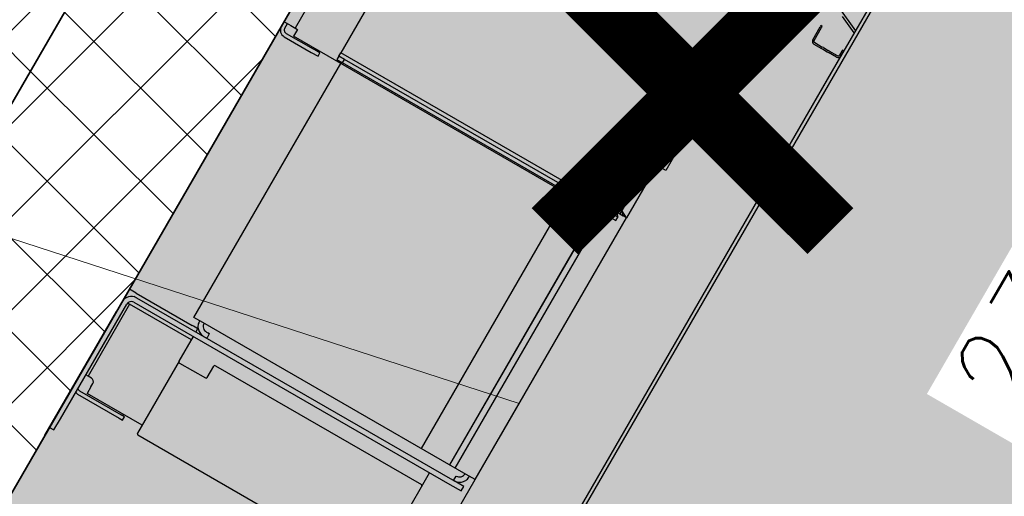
# Model space of a CAD drawing. Header units: millimetres. Extents: x 558 to 24471, y -5755 to 7551.
# Tile 7 of 36: x 23231 to 23307, y 6757 to 6794. Entities that reach past the tile are written whole.
import ezdxf

# ---------------------------------------------------------------- set-up
doc = ezdxf.new("R2010")
doc.units = ezdxf.units.MM
doc.layers.add('K_Dzwig', color=10, linetype='Continuous')
for name, color, linetype, lineweight in [('K_Grube', 4, 'Continuous', 35), ('K_Kreskowanie', 8, 'Continuous', 5), ('K_Opis_zmienny', 2, 'Continuous', 13), ('K_Wyburzenia', 8, 'Continuous', 5), ('K_Wymiarowanie', 84, 'Continuous', 13)]:
    doc.layers.add(name, color=color, linetype=linetype, lineweight=lineweight)
doc.styles.add('Zwykły 50', font='romans.shx', dxfattribs={"width": 0.8, "oblique": 10, "height": 7.5})
doc.dimstyles.new('Skala_50', dxfattribs={"dimtxt": 7.5, "dimasz": 1, "dimexe": 1.25, "dimexo": 0.625, "dimgap": 3, "dimtad": 1, "dimdec": 1, "dimlfac": 10, "dimrnd": 0.5, "dimdsep": 46, "dimtxsty": 'Zwykły 50', "dimblk": 'Wymiar', "dimcen": 2.5, "dimse1": 1, "dimse2": 1, "dimazin": 0, "dimtfac": 1, "dimtdec": 1, "dimtix": 1, "dimtmove": 0, "dimatfit": 3, "dimfxl": 1, "dimtfill": 1, "dimarcsym": 0})
pattern_1 = [(45, (2962.861, -2454.189), (-3.5921024, 3.5921024), []), (135, (2962.861, -2454.189), (-3.5921024, -3.5921024), [])]

# ---------------------------------------------------------------- blocks, each defined once
blk = doc.blocks.new('kabina')
at = {"layer": 'K_Dzwig'}
for p, q in [((17788.308, -7356.877), (17788.308, -7159.852)), ((17788.008, -7171.952), (17788.008, -7256.652)), ((17786.096, -7251.497), (17788.008, -7252.363)), ((17788.008, -7252.563), (17786.582, -7251.914)), ((17785.628, -7253.352), (17785.508, -7253.352)), ((17785.508, -7253.352), (17785.508, -7253.452)), ((17785.628, -7253.452), (17785.628, -7253.352)), ((17785.508, -7254.612), (17785.508, -7253.452)), ((17785.628, -7254.612), (17785.628, -7253.452)), ((17788.008, -7254.152), (17787.888, -7254.152)), ((17787.888, -7254.152), (17787.888, -7254.252)), ((17785.748, -7254.732), (17786.418, -7254.732)), ((17785.748, -7254.852), (17786.418, -7254.852)), ((17786.517, -7254.732), (17786.418, -7254.732)), ((17786.418, -7254.852), (17786.517, -7254.852)), ((17786.517, -7254.732), (17786.939, -7254.732)), ((17786.517, -7254.852), (17786.939, -7254.852)), ((17787.039, -7254.732), (17786.939, -7254.732)), ((17786.939, -7254.852), (17787.039, -7254.852)), ((17787.768, -7254.732), (17787.039, -7254.732)), ((17787.768, -7254.852), (17787.039, -7254.852)), ((17787.888, -7254.252), (17787.888, -7254.612)), ((17788.008, -7254.612), (17788.008, -7356.877)), ((17750.558, -7255.752), (17750.558, -7273.752)), ((17754.558, -7255.852), (17754.558, -7273.652)), ((17779.358, -7256.152), (17779.358, -7273.352)), ((17779.958, -7255.852), (17779.958, -7273.652)), ((17788.008, -7256.652), (17788.008, -7258.602)), ((17779.983, -7260.402), (17779.983, -7269.302)), ((17780.748, -7260.702), (17779.983, -7260.702)), ((17780.748, -7260.702), (17780.748, -7264.052)), ((17782.818, -7264.052), (17786.158, -7264.052)), ((17782.818, -7264.352), (17782.818, -7264.052)), ((17786.158, -7264.052), (17786.158, -7265.652)), ((17781.048, -7264.102), (17782.818, -7264.102)), ((17781.048, -7264.352), (17782.818, -7264.352)), ((17782.818, -7265.352), (17781.048, -7265.352)), ((17782.818, -7265.652), (17782.818, -7265.352)), ((17780.748, -7265.652), (17780.748, -7269.002)), ((17786.158, -7265.652), (17782.818, -7265.652)), ((17780.748, -7269.002), (17779.983, -7269.002)), ((17749.568, -7273.752), (17750.168, -7273.752)), ((17749.868, -7274.152), (17749.868, -7273.752)), ((17750.168, -7273.752), (17750.768, -7273.752)), ((17750.768, -7273.752), (17750.768, -7274.352)), ((17779.058, -7273.652), (17754.558, -7273.652)), ((17754.558, -7273.952), (17754.558, -7273.652)), ((17779.058, -7273.652), (17779.358, -7273.952)), ((17779.058, -7273.652), (17779.358, -7273.652)), ((17779.158, -7273.752), (17779.158, -7273.652)), ((17779.958, -7273.652), (17779.358, -7273.352)), ((17779.658, -7273.652), (17779.358, -7273.352)), ((17779.358, -7273.352), (17779.358, -7273.652)), ((17779.358, -7273.652), (17779.658, -7273.652)), ((17779.958, -7273.652), (17779.658, -7273.652)), ((17779.958, -7293.267), (17779.958, -7273.652)), ((17750.168, -7274.452), (17752.568, -7274.452)), ((17775.358, -7274.352), (17750.768, -7274.352)), ((17753.168, -7274.452), (17752.568, -7274.452)), ((17753.168, -7274.752), (17753.168, -7274.452)), ((17754.558, -7273.952), (17754.558, -7274.252)), ((17755.058, -7273.952), (17754.558, -7273.952)), ((17754.558, -7274.252), (17755.058, -7274.252)), ((17754.958, -7296.952), (17754.958, -7274.352)), ((17755.058, -7274.252), (17755.058, -7273.952)), ((17778.858, -7273.952), (17755.058, -7273.952)), ((17778.858, -7274.252), (17755.058, -7274.252)), ((17759.408, -7274.352), (17759.408, -7274.363)), ((17775.183, -7296.952), (17775.183, -7274.352)), ((17775.358, -7274.352), (17775.358, -7274.252)), ((17777.688, -7296.952), (17777.688, -7274.252)), ((17777.703, -7296.952), (17777.703, -7274.252)), ((17778.183, -7296.952), (17778.183, -7274.252)), ((17779.358, -7273.952), (17778.858, -7273.952)), ((17778.858, -7273.952), (17778.858, -7274.252)), ((17778.858, -7274.252), (17779.358, -7274.252)), ((17779.358, -7274.252), (17779.358, -7273.952)), ((17750.168, -7274.752), (17752.568, -7274.752)), ((17752.568, -7274.752), (17753.168, -7274.752)), ((17779.958, -7296.952), (17779.958, -7290.177)), ((17755.758, -7296.952), (17754.958, -7296.952)), ((17779.158, -7296.952), (17755.758, -7296.952)), ((17779.958, -7296.952), (17779.158, -7296.952)), ((17779.958, -7306.952), (17779.958, -7296.952)), ((17750.168, -7297.552), (17749.568, -7297.552)), ((17750.168, -7297.552), (17755.158, -7297.552)), ((17750.368, -7297.852), (17750.168, -7297.852)), ((17750.168, -7297.852), (17750.368, -7297.852)), ((17750.368, -7297.852), (17778.458, -7297.852)), ((17755.258, -7297.552), (17755.158, -7297.552)), ((17755.558, -7297.552), (17755.258, -7297.552)), ((17755.658, -7297.552), (17755.558, -7297.552)), ((17755.658, -7297.852), (17755.658, -7297.552)), ((17756.358, -7297.452), (17756.629, -7297.452)), ((17779.458, -7297.852), (17778.458, -7297.852)), ((17778.558, -7297.852), (17778.558, -7297.452)), ((17779.458, -7298.252), (17779.458, -7297.852)), ((17749.574, -7298.552), (17749.568, -7298.552)), ((17749.968, -7308.852), (17749.968, -7298.652)), ((17750.168, -7298.552), (17749.981, -7298.552)), ((17750.168, -7298.552), (17750.168, -7304.952)), ((17755.658, -7298.552), (17750.168, -7298.552)), ((17750.368, -7298.252), (17778.458, -7298.252)), ((17755.658, -7300.452), (17755.658, -7298.252)), ((17776.658, -7306.352), (17776.658, -7298.252)), ((17778.458, -7298.252), (17779.458, -7298.252)), ((17749.568, -7310.552), (17749.568, -7299.552)), ((17758.158, -7300.452), (17758.158, -7299.452)), ((17758.258, -7299.352), (17776.558, -7299.352)), ((17755.658, -7300.452), (17755.658, -7306.852)), ((17755.758, -7300.552), (17758.058, -7300.552)), ((17750.168, -7304.952), (17749.968, -7304.952)), ((17750.468, -7304.952), (17750.168, -7304.952)), ((17750.768, -7305.552), (17750.768, -7305.252)), ((17750.768, -7305.552), (17750.768, -7306.152)), ((17750.168, -7306.252), (17753.858, -7306.252)), ((17755.658, -7306.152), (17750.768, -7306.152)), ((17754.158, -7306.252), (17753.858, -7306.252)), ((17754.158, -7306.552), (17754.158, -7306.252)), ((17750.051, -7306.54), (17749.968, -7306.517)), ((17750.168, -7306.552), (17750.051, -7306.54)), ((17750.168, -7306.552), (17753.858, -7306.552)), ((17753.858, -7306.552), (17754.158, -7306.552)), ((17755.758, -7306.952), (17777.258, -7306.952)), ((17749.968, -7309.852), (17749.968, -7308.852)), ((17749.568, -7309.852), (17749.968, -7309.852))]:
    blk.add_line(p, q, dxfattribs=at)
for centre, radius, start, end in [((17785.748, -7254.612), 0.24, 180, 270), ((17785.748, -7254.612), 0.12, 180, 270), ((17787.768, -7254.612), 0.12, 270, 0), ((17787.768, -7254.612), 0.24, 270, 0), ((17781.048, -7263.802), 0.3, 180, 270), ((17781.048, -7264.052), 0.3, 180, 270), ((17781.048, -7265.652), 0.3, 90, 180), ((17779.208, -7273.502), 0.212, 45, 225), ((17750.168, -7274.152), 0.6, 180, 270), ((17750.168, -7274.152), 0.3, 180, 270), ((17750.368, -7298.652), 0.8, 90, 180), ((17750.368, -7298.652), 0.4, 90, 180), ((17758.258, -7299.452), 0.1, 90, 180), ((17776.558, -7299.452), 0.1, 0, 90), ((17755.758, -7300.452), 0.1, 180, 270), ((17758.058, -7300.452), 0.1, 270, 0), ((17750.468, -7305.252), 0.3, 0, 90), ((17750.168, -7305.952), 0.3, 228.18968, 270), ((17755.758, -7306.852), 0.1, 180, 270)]:
    blk.add_arc(centre, radius, start, end, dxfattribs=at)
for points in [[(17755.458, -7296.952), (17755.472, -7297.07), (17755.499, -7297.306), (17755.707, -7297.603), (17756.004, -7297.811), (17756.24, -7297.838), (17756.358, -7297.852)], [(17755.858, -7296.952), (17755.866, -7297.017), (17755.881, -7297.148), (17755.996, -7297.314), (17756.161, -7297.429), (17756.292, -7297.444), (17756.358, -7297.452)], [(17778.558, -7297.852), (17778.676, -7297.838), (17778.912, -7297.811), (17779.209, -7297.603), (17779.417, -7297.306), (17779.444, -7297.07), (17779.458, -7296.952)], [(17778.558, -7297.452), (17778.624, -7297.444), (17778.755, -7297.429), (17778.92, -7297.314), (17779.035, -7297.148), (17779.05, -7297.017), (17779.058, -7296.952)], [(17756.629, -7297.852), (17756.629, -7297.838), (17756.629, -7297.811), (17756.629, -7297.603), (17756.629, -7297.452), (17756.629, -7297.452), (17756.493, -7297.452)]]:
    blk.add_open_spline(points, degree=3, dxfattribs=at)
blk = doc.blocks.new('Wymiar')
for p, q in [((0, -5), (0, 5)), ((-3.75, 0), (3.75, 0))]:
    blk.add_line(p, q)
at = {"const_width": 0.5}
blk.add_lwpolyline([(-1.768, -1.768), (1.768, 1.768)], dxfattribs=at)
blk = doc.blocks.new('*D711')
at = {"layer": 'Defpoints', "color": 0}
for p in [(23337.256, 6890.357), (23221.256, 6689.439), (23258.066, 6668.187)]:
    blk.add_point(p, dxfattribs=at)
at = {"layer": 'K_Wymiarowanie', "color": 0, "lineweight": -2, "ltscale": 5}
blk.add_line((23373.566, 6868.239), (23258.566, 6669.053), dxfattribs=at)
at = {"layer": 'K_Wymiarowanie', "color": 0, "linetype": 'ByBlock', "lineweight": -2}
for p, rotation in [((23374.066, 6869.105), 60.00000000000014), ((23258.066, 6668.187), 240.0000000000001)]:
    blk.add_blockref('Wymiar', p, dxfattribs=dict(at, rotation=rotation))
at = {"layer": 'K_Wymiarowanie', "color": 0, "ltscale": 5, "insert": (23310.22, 6772.021), "char_height": 7.5, "attachment_point": 5, "rotation": 60, "style": 'Zwykły 50', "bg_fill": 3, "box_fill_scale": 1.1, "bg_fill_color": 256, "bg_fill_true_color": 13158600, "bg_fill_transparency": 0}
blk.add_mtext('2320', dxfattribs=at)

msp = doc.modelspace()

# ---------------------------------------------------------------- hatches: boundary and pattern name
at = {"layer": 'K_Kreskowanie', "ltscale": 5}
h = msp.add_hatch(dxfattribs=at)
h.set_pattern_fill('ANSI37', color=256, scale=1.6)
h.set_pattern_definition(pattern_1)
h.paths.add_polyline_path([(23007.059, 7098.317), (22767.559, 6683.491), (22861.955, 6628.991), (22866.955, 6637.651), (22827.984, 6660.151), (22841.984, 6684.4), (22808.209, 6703.9), (22875.301, 6820.107), (22954.976, 6774.107), (22959.976, 6782.767), (22880.301, 6828.767), (23028.709, 7085.817), (23106.652, 7040.817), (23041.652, 6928.234), (23050.312, 6923.234), (23115.312, 7035.817), (23193.254, 6990.817), (23128.254, 6878.234), (23136.914, 6873.234), (23201.914, 6985.817), (23298.909, 6929.817), (23164.909, 6697.722), (23052.326, 6762.722), (22951.826, 6588.651), (22944.898, 6592.651), (22939.898, 6583.991), (22962.414, 6570.991), (22967.414, 6579.651), (22960.486, 6583.651), (22994.986, 6643.407), (23073.795, 6597.907), (23039.295, 6538.151), (23028.036, 6544.651), (23023.036, 6535.991), (23094.05, 6494.991), (23099.05, 6503.651), (23047.955, 6533.151), (23087.455, 6601.567), (23047.618, 6624.567), (23103.618, 6721.562), (23170.302, 6683.062), (23309.302, 6923.817), (23369.923, 6888.817), (23389.923, 6923.458), (23179.479, 7044.958), (23206.479, 7091.723), (23171.838, 7111.723), (23144.838, 7064.958), (23008.872, 7143.458), (22988.872, 7108.817), (23007.059, 7098.317)], is_closed=False)
h.paths.add_polyline_path([(23038.957, 6629.567), (22999.986, 6652.067), (23055.986, 6749.062), (23094.957, 6726.562), (23038.957, 6629.567)], is_closed=False, flags=16)
h.paths.add_polyline_path([(22803.209, 6695.24), (22828.324, 6680.74), (22819.324, 6665.151), (22794.209, 6679.651), (22803.209, 6695.24)], is_closed=False, flags=16)
h = msp.add_hatch(dxfattribs=at)
h.set_pattern_fill('ANSI37', color=256, scale=1.6)
h.set_pattern_definition(pattern_1)
h.paths.add_polyline_path([(23314.792, 6903.327), (23362.423, 6875.827), (23369.923, 6888.817), (23309.302, 6923.817), (23170.302, 6683.062), (23350.435, 6579.062), (23489.435, 6819.817), (23467.784, 6832.317), (23460.284, 6819.327), (23468.944, 6814.327), (23352.944, 6613.409), (23198.792, 6702.409), (23314.792, 6903.327)], is_closed=False)
at = {"layer": 'K_Wyburzenia'}
h = msp.add_hatch(dxfattribs=at)
h.set_pattern_fill('AR-CONC', color=256, scale=0.05)
h.set_pattern_definition([(50, (21774.1485, 10065.275), (9.109233, -0.796954), [0.9525, -10.4775]), (355, (21774.1485, 10065.275), (-1.76217, 9.552842), [0.762, -8.38203]), (100.45144, (21774.908, 10065.209), (7.347062, 8.755888), [0.8095, -8.904512]), (46.1842, (21774.148, 10067.815), (13.553952, -2.102116), [1.42875, -15.71625]), (96.63556, (21775.278, 10067.64), (11.870207, 12.371306), [1.21425, -13.35678]), (351.18415, (21774.148, 10067.815), (11.870207, 12.371306), [1.143, -12.572987]), (21, (21775.4185, 10067.18), (7.58072, -5.11326), [0.9525, -10.4775]), (326, (21775.4185, 10067.18), (3.090101, 9.209398), [0.762, -8.382]), (71.45145, (21776.05, 10066.754), (10.67082, 4.096138), [0.8095, -8.904497]), (37.5, (21774.1485, 10065.2752), (0.1544302, 4.227752), [0, -8.2804, 0, -8.509, 0, -8.41375]), (7.5, (21774.1485, 10065.275), (3.340983, 5.009029), [0, -4.8514, 0, -8.0899, 0, -3.20675]), (327.5, (21771.3164, 10065.2752), (6.7795298, -0.2864372), [0, -3.175, 0, -9.906, 0, -13.1445]), (317.5, (21770.0464, 10065.275), (7.406459, 1.271325), [0, -4.1275, 0, -6.5786, 0, -9.3345])])
h.paths.add_polyline_path([(23314.792, 6903.327), (23468.944, 6814.327), (23352.944, 6613.409), (23198.792, 6702.409)])

# ---------------------------------------------------------------- linework, layer by layer
at = {"layer": 'K_Grube', "ltscale": 5}
for p, q in [((23170.302, 6683.062), (23309.302, 6923.817)), ((23198.792, 6702.409), (23314.792, 6903.327))]:
    msp.add_line(p, q, dxfattribs=at)
at = {"layer": 'K_Wyburzenia'}
msp.add_lwpolyline([(23314.792, 6903.327), (23468.944, 6814.327), (23352.944, 6613.409), (23198.792, 6702.409)], close=True, dxfattribs=at)
msp.add_lwpolyline([(23314.792, 6903.327), (23468.944, 6814.327), (23352.944, 6613.409), (23198.792, 6702.409)], close=True, dxfattribs=at)
at = {"layer": 'K_Wyburzenia', "color": 9, "const_width": 5}
for points in [[(23272.166, 6798.474), (23293.379, 6777.261)], [(23293.379, 6798.474), (23272.166, 6777.261)]]:
    msp.add_lwpolyline(points, dxfattribs=at)

# ---------------------------------------------------------------- block references
at = {"layer": 'K_Grube', "rotation": 329.999999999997}
msp.add_blockref('kabina', (11516.626, 21967.44), dxfattribs=at)

# ---------------------------------------------------------------- next in the draw order: dimensions: what is measured, and where the dimension line sits
at = {"layer": 'K_Wymiarowanie', "ltscale": 5}
dim = msp.add_aligned_dim(p1=(23337.256, 6890.357), p2=(23221.256, 6689.439), distance=42.504, dimstyle='Skala_50', dxfattribs=at)
dim.commit()
dim.dimension.update_dxf_attribs({"geometry": '*D711', "text_midpoint": (23310.22, 6772.021)})

# ---------------------------------------------------------------- next in the draw order: linework, layer by layer
at = {"layer": 'K_Opis_zmienny'}
msp.add_line((23181.562, 6792.565), (23269.433, 6763.982), dxfattribs=at)

doc.saveas('drawing.dxf')
